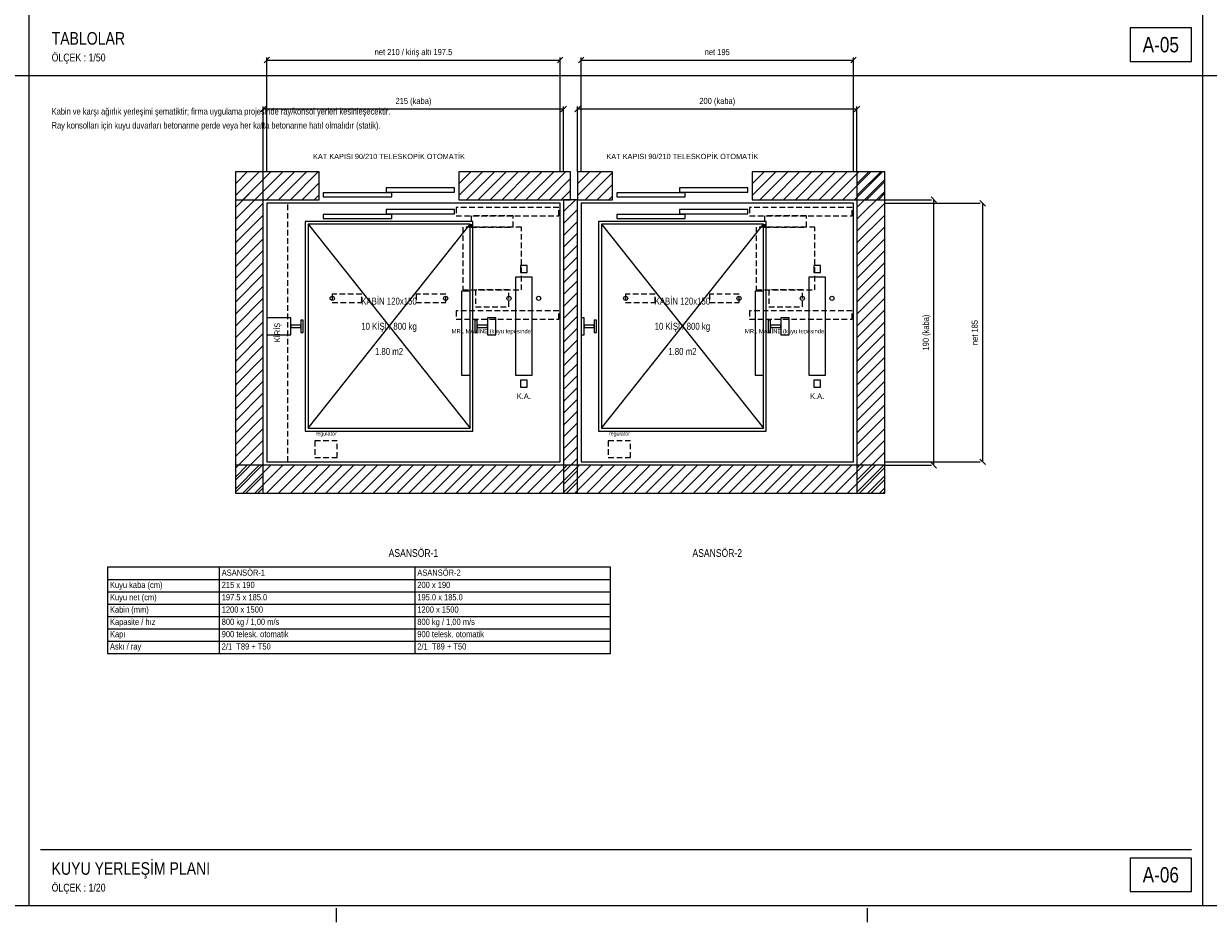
# Model space of a CAD drawing. Header units: centimetres. Extents: x 0 to 15445, y -30 to 2970.
# Tile 15 of 34: x 5240 to 7360, y -30 to 1578. Entities that reach past the tile are written whole.
import ezdxf
from ezdxf.enums import TextEntityAlignment as Align

# ---------------------------------------------------------------- set-up
doc = ezdxf.new("R2010")
doc.units = ezdxf.units.CM
doc.linetypes.add('CENTER', pattern=[40, 25, -5, 5, -5])
doc.linetypes.add('DASHED', pattern=[15, 10, -5])
for name, color, linetype in [('ASN-ANTET', 4, 'CONTINUOUS'), ('ASN-BASLIK', 5, 'CONTINUOUS'), ('ASN-CERCEVE', 7, 'CONTINUOUS'), ('ASN-DUVAR', 7, 'CONTINUOUS'), ('ASN-EKSEN', 8, 'CENTER'), ('ASN-HALAT', 6, 'CONTINUOUS'), ('ASN-KA', 30, 'CONTINUOUS'), ('ASN-KABIN', 5, 'CONTINUOUS'), ('ASN-KAPI', 3, 'CONTINUOUS'), ('ASN-KIRIS', 1, 'DASHED'), ('ASN-MOTOR', 6, 'CONTINUOUS'), ('ASN-MOTOR-GIZLI', 6, 'DASHED'), ('ASN-OLCU', 3, 'CONTINUOUS'), ('ASN-RAY', 1, 'CONTINUOUS'), ('ASN-SIVA', 8, 'CONTINUOUS'), ('ASN-TABLO', 4, 'CONTINUOUS'), ('ASN-TARAMA', 8, 'CONTINUOUS'), ('ASN-UYARI', 1, 'CONTINUOUS')]:
    doc.layers.add(name, color=color, linetype=linetype)
doc.styles.get("Standard").update_dxf_attribs({"font": 'arial.ttf', "width": 0.8})

msp = doc.modelspace()

# ---------------------------------------------------------------- linework, layer by layer
at = {"layer": 'ASN-ANTET'}
msp.add_line((5270, 100), (7330, 100), dxfattribs=at)
for points in [[(7220, 1510), (7330, 1510), (7330, 1570), (7220, 1570)], [(7220, 25), (7330, 25), (7330, 85), (7220, 85)]]:
    msp.add_lwpolyline(points, close=True, dxfattribs=at)
at = {"layer": 'ASN-CERCEVE'}
for p, q in [((5250, 0), (5250, 2970)), ((7350, 0), (7350, 2970)), ((3150, 1485), (5250, 1485)), ((5250, 1485), (7350, 1485)), ((7350, 1485), (10320, 1485))]:
    msp.add_line(p, q, dxfattribs=at)
for points in [[(0, 0), (15445, 0), (15445, 2970), (0, 2970)], [(100, 0), (15420, 0), (15420, 2970), (100, 2970)]]:
    msp.add_lwpolyline(points, close=True, dxfattribs=at)
at = {"layer": 'ASN-DUVAR'}
for points in [[(5618.8, 737.5), (5668.8, 737.5), (5668.8, 1312.5), (5618.8, 1312.5)], [(5618.8, 1262.5), (5768.8, 1262.5), (5768.8, 1312.5), (5618.8, 1312.5)], [(6018.8, 1262.5), (6218.8, 1262.5), (6218.8, 1312.5), (6018.8, 1312.5)], [(6231.2, 1262.5), (6293.8, 1262.5), (6293.8, 1312.5), (6231.2, 1312.5)], [(6543.8, 1262.5), (6781.2, 1262.5), (6781.2, 1312.5), (6543.8, 1312.5)], [(6731.2, 737.5), (6781.2, 737.5), (6781.2, 1312.5), (6731.2, 1312.5)], [(6206.2, 737.5), (6231.2, 737.5), (6231.2, 1262.5), (6206.2, 1262.5)], [(5618.8, 737.5), (6781.2, 737.5), (6781.2, 787.5), (5618.8, 787.5)]]:
    msp.add_lwpolyline(points, close=True, dxfattribs=at)
at = {"layer": 'ASN-EKSEN'}
for p, q in [((5800, -30), (5800, -5)), ((6750, -30), (6750, -5))]:
    msp.add_line(p, q, dxfattribs=at)
at = {"layer": 'ASN-HALAT'}
for centre in [(5792.2, 1086.2), (5995.2, 1086.2), (6108.5, 1086.2), (6161.5, 1086.2), (6317.2, 1086.2), (6520.2, 1086.2), (6633.5, 1086.2), (6686.5, 1086.2)]:
    msp.add_circle(centre, 3.75, dxfattribs=at)
at = {"layer": 'ASN-KA'}
for points in [[(6120, 948.8), (6150, 948.8), (6150, 1123.8), (6120, 1123.8)], [(6645, 948.8), (6675, 948.8), (6675, 1123.8), (6645, 1123.8)]]:
    msp.add_lwpolyline(points, close=True, dxfattribs=at)
at = {"layer": 'ASN-KABIN'}
for p, q in [((5748.8, 853.8), (6038.8, 1218.8)), ((5748.8, 1218.8), (6038.8, 853.8)), ((6273.8, 853.8), (6563.8, 1218.8)), ((6273.8, 1218.8), (6563.8, 853.8))]:
    msp.add_line(p, q, dxfattribs=at)
for points in [[(5743.8, 848.8), (6043.8, 848.8), (6043.8, 1223.8), (5743.8, 1223.8)], [(5748.8, 853.8), (6038.8, 853.8), (6038.8, 1218.8), (5748.8, 1218.8)], [(6268.8, 848.8), (6568.8, 848.8), (6568.8, 1223.8), (6268.8, 1223.8)], [(6273.8, 853.8), (6563.8, 853.8), (6563.8, 1218.8), (6273.8, 1218.8)], [(6023.8, 948.8), (6038.8, 948.8), (6038.8, 1098.8), (6023.8, 1098.8)], [(6548.8, 948.8), (6563.8, 948.8), (6563.8, 1098.8), (6548.8, 1098.8)]]:
    msp.add_lwpolyline(points, close=True, dxfattribs=at)
at = {"layer": 'ASN-KAPI'}
for points in [[(5776.2, 1267.5), (5898.8, 1267.5), (5898.8, 1275), (5776.2, 1275)], [(5888.8, 1276.2), (6011.2, 1276.2), (6011.2, 1283.8), (5888.8, 1283.8)], [(6301.2, 1267.5), (6423.8, 1267.5), (6423.8, 1275), (6301.2, 1275)], [(6413.8, 1276.2), (6536.2, 1276.2), (6536.2, 1283.8), (6413.8, 1283.8)], [(5776.2, 1228.8), (5898.8, 1228.8), (5898.8, 1236.2), (5776.2, 1236.2)], [(5888.8, 1237.5), (6011.2, 1237.5), (6011.2, 1245), (5888.8, 1245)], [(6301.2, 1228.8), (6423.8, 1228.8), (6423.8, 1236.2), (6301.2, 1236.2)], [(6413.8, 1237.5), (6536.2, 1237.5), (6536.2, 1245), (6413.8, 1245)]]:
    msp.add_lwpolyline(points, close=True, dxfattribs=at)
at = {"layer": 'ASN-KIRIS'}
msp.add_lwpolyline([(5675, 793.8), (5712.5, 793.8), (5712.5, 1256.2), (5675, 1256.2)], close=True, dxfattribs=at)
at = {"layer": 'ASN-MOTOR-GIZLI'}
for points in [[(6013.8, 1233.8), (6197.5, 1233.8), (6197.5, 1248.8), (6013.8, 1248.8)], [(6041, 1213.8), (6116, 1213.8), (6116, 1233.8), (6041, 1233.8)], [(6538.8, 1233.8), (6722.5, 1233.8), (6722.5, 1248.8), (6538.8, 1248.8)], [(6566, 1213.8), (6641, 1213.8), (6641, 1233.8), (6566, 1233.8)], [(6026, 1101.2), (6131, 1101.2), (6131, 1213.8), (6026, 1213.8)], [(6551, 1101.2), (6656, 1101.2), (6656, 1213.8), (6551, 1213.8)], [(5792.2, 1078.8), (5845.2, 1078.8), (5845.2, 1093.8), (5792.2, 1093.8)], [(5942.2, 1078.8), (5995.2, 1078.8), (5995.2, 1093.8), (5942.2, 1093.8)], [(6048.5, 1071.2), (6108.5, 1071.2), (6108.5, 1101.2), (6048.5, 1101.2)], [(6317.2, 1078.8), (6370.2, 1078.8), (6370.2, 1093.8), (6317.2, 1093.8)], [(6467.2, 1078.8), (6520.2, 1078.8), (6520.2, 1093.8), (6467.2, 1093.8)], [(6573.5, 1071.2), (6633.5, 1071.2), (6633.5, 1101.2), (6573.5, 1101.2)], [(6013.8, 1048.8), (6197.5, 1048.8), (6197.5, 1063.8), (6013.8, 1063.8)], [(6538.8, 1048.8), (6722.5, 1048.8), (6722.5, 1063.8), (6538.8, 1063.8)], [(5761.2, 801.2), (5801.2, 801.2), (5801.2, 831.2), (5761.2, 831.2)], [(6286.2, 801.2), (6326.2, 801.2), (6326.2, 831.2), (6286.2, 831.2)]]:
    msp.add_lwpolyline(points, close=True, dxfattribs=at)
at = {"layer": 'ASN-OLCU'}
for p, q in [((5670.1, 1507.5), (5679.9, 1517.5)), ((5675, 1312.5), (5675, 1516.9)), ((5675, 1512.5), (6200, 1512.5)), ((6195.1, 1507.5), (6204.9, 1517.5)), ((6200, 1312.5), (6200, 1516.9)), ((6232.6, 1507.5), (6242.4, 1517.5)), ((6237.5, 1312.5), (6237.5, 1516.9)), ((6237.5, 1512.5), (6725, 1512.5)), ((6720.1, 1507.5), (6729.9, 1517.5)), ((6725, 1312.5), (6725, 1516.9)), ((5663.8, 1420), (5673.7, 1430)), ((5668.8, 1312.5), (5668.8, 1429.4)), ((5668.8, 1425), (6206.2, 1425)), ((6201.3, 1420), (6211.2, 1430)), ((6206.2, 1312.5), (6206.2, 1429.4)), ((6226.3, 1420), (6236.2, 1430)), ((6231.2, 1312.5), (6231.2, 1429.4)), ((6231.2, 1425), (6731.2, 1425)), ((6726.3, 1420), (6736.2, 1430)), ((6731.2, 1312.5), (6731.2, 1429.4)), ((6781.2, 1262.5), (6864.4, 1262.5)), ((6781.2, 1256.2), (6951.9, 1256.2)), ((6873.7, 1257.5), (6863.8, 1267.5)), ((6868.8, 787.5), (6868.8, 1262.5)), ((6961.2, 1251.3), (6951.3, 1261.2)), ((6956.2, 793.8), (6956.2, 1256.2)), ((6781.2, 793.8), (6951.9, 793.8)), ((6781.2, 787.5), (6864.4, 787.5)), ((6873.7, 782.5), (6863.8, 792.5)), ((6961.2, 788.8), (6951.3, 798.7))]:
    msp.add_line(p, q, dxfattribs=at)
at = {"layer": 'ASN-RAY'}
for points in [[(6128.8, 1132.5), (6141.2, 1132.5), (6141.2, 1145), (6128.8, 1145)], [(6653.8, 1132.5), (6666.2, 1132.5), (6666.2, 1145), (6653.8, 1145)], [(5675, 1021.2), (5717.8, 1021.2), (5717.8, 1051.2), (5675, 1051.2)], [(5736, 1025.1), (5740, 1025.1), (5740, 1047.4), (5736, 1047.4)], [(6047.5, 1025.1), (6051.5, 1025.1), (6051.5, 1047.4), (6047.5, 1047.4)], [(6069.8, 1021.2), (6084.8, 1021.2), (6084.8, 1051.2), (6069.8, 1051.2)], [(6237.5, 1021.2), (6242.8, 1021.2), (6242.8, 1051.2), (6237.5, 1051.2)], [(6261, 1025.1), (6265, 1025.1), (6265, 1047.4), (6261, 1047.4)], [(6572.5, 1025.1), (6576.5, 1025.1), (6576.5, 1047.4), (6572.5, 1047.4)], [(6594.8, 1021.2), (6609.8, 1021.2), (6609.8, 1051.2), (6594.8, 1051.2)], [(5717.8, 1034.2), (5736, 1034.2), (5736, 1038.2), (5717.8, 1038.2)], [(6051.5, 1034.2), (6069.8, 1034.2), (6069.8, 1038.2), (6051.5, 1038.2)], [(6242.8, 1034.2), (6261, 1034.2), (6261, 1038.2), (6242.8, 1038.2)], [(6576.5, 1034.2), (6594.8, 1034.2), (6594.8, 1038.2), (6576.5, 1038.2)], [(6128.8, 927.5), (6141.2, 927.5), (6141.2, 940), (6128.8, 940)], [(6653.8, 927.5), (6666.2, 927.5), (6666.2, 940), (6653.8, 940)]]:
    msp.add_lwpolyline(points, close=True, dxfattribs=at)
at = {"layer": 'ASN-SIVA'}
for points in [[(5675, 793.8), (6200, 793.8), (6200, 1256.2), (5675, 1256.2)], [(6237.5, 793.8), (6725, 793.8), (6725, 1256.2), (6237.5, 1256.2)]]:
    msp.add_lwpolyline(points, close=True, dxfattribs=at)
at = {"layer": 'ASN-TABLO'}
for p, q in [((5590, 605), (5590, 451)), ((5940, 605), (5940, 451)), ((5390, 583), (6290, 583)), ((5390, 561), (6290, 561)), ((5390, 539), (6290, 539)), ((5390, 517), (6290, 517)), ((5390, 495), (6290, 495)), ((5390, 473), (6290, 473))]:
    msp.add_line(p, q, dxfattribs=at)
msp.add_lwpolyline([(5390, 451), (6290, 451), (6290, 605), (5390, 605)], close=True, dxfattribs=at)
at = {"layer": 'ASN-TARAMA'}
for p, q in [((5618.8, 1291.3), (5640, 1312.5)), ((5618.8, 1270.1), (5661.2, 1312.5)), ((5618.8, 1291.3), (5640, 1312.5)), ((5618.8, 1270.1), (5661.2, 1312.5)), ((5618.8, 1248.9), (5668.8, 1298.9)), ((5632.4, 1262.5), (5682.4, 1312.5)), ((5653.6, 1262.5), (5703.6, 1312.5)), ((5674.8, 1262.5), (5724.8, 1312.5)), ((5696, 1262.5), (5746, 1312.5)), ((5717.2, 1262.5), (5767.2, 1312.5)), ((6018.8, 1291.3), (6040, 1312.5)), ((6018.8, 1270.1), (6061.2, 1312.5)), ((6032.4, 1262.5), (6082.4, 1312.5)), ((6053.6, 1262.5), (6103.6, 1312.5)), ((6074.8, 1262.5), (6124.8, 1312.5)), ((6096, 1262.5), (6146, 1312.5)), ((6117.2, 1262.5), (6167.2, 1312.5)), ((6138.5, 1262.5), (6188.5, 1312.5)), ((6159.7, 1262.5), (6209.7, 1312.5)), ((6180.9, 1262.5), (6218.8, 1300.4)), ((6231.2, 1291.3), (6252.5, 1312.5)), ((6231.2, 1270.1), (6273.7, 1312.5)), ((6244.9, 1262.5), (6293.8, 1311.4)), ((6543.8, 1291.3), (6565, 1312.5)), ((6543.8, 1270.1), (6586.2, 1312.5)), ((6557.4, 1262.5), (6607.4, 1312.5)), ((6578.6, 1262.5), (6628.6, 1312.5)), ((6599.8, 1262.5), (6649.8, 1312.5)), ((6621, 1262.5), (6671, 1312.5)), ((6642.2, 1262.5), (6692.2, 1312.5)), ((6663.5, 1262.5), (6713.5, 1312.5)), ((6684.7, 1262.5), (6734.7, 1312.5)), ((6705.9, 1262.5), (6755.9, 1312.5)), ((6727.1, 1262.5), (6777.1, 1312.5)), ((6731.2, 1291.3), (6752.5, 1312.5)), ((6731.2, 1270.1), (6773.7, 1312.5)), ((6731.2, 1248.9), (6781.2, 1298.9)), ((6748.3, 1262.5), (6781.2, 1295.4)), ((5618.8, 1227.6), (5668.8, 1277.6)), ((5738.5, 1262.5), (5768.8, 1292.8)), ((6202.1, 1262.5), (6218.8, 1279.2)), ((6266.1, 1262.5), (6293.8, 1290.1)), ((6731.2, 1227.6), (6781.2, 1277.6)), ((6769.5, 1262.5), (6781.2, 1274.2)), ((5618.8, 1206.4), (5668.8, 1256.4)), ((5759.7, 1262.5), (5768.8, 1271.6)), ((6206.2, 1241.3), (6227.5, 1262.5)), ((6287.3, 1262.5), (6293.8, 1268.9)), ((6731.2, 1206.4), (6781.2, 1256.4)), ((5618.8, 1185.2), (5668.8, 1235.2)), ((6206.2, 1220.1), (6231.2, 1245.1)), ((6731.2, 1185.2), (6781.2, 1235.2)), ((5618.8, 1164), (5668.8, 1214)), ((6206.2, 1198.9), (6231.2, 1223.9)), ((6731.2, 1164), (6781.2, 1214)), ((5618.8, 1142.8), (5668.8, 1192.8)), ((6206.2, 1177.6), (6231.2, 1202.6)), ((6731.2, 1142.8), (6781.2, 1192.8)), ((5618.8, 1121.6), (5668.8, 1171.6)), ((6206.2, 1156.4), (6231.2, 1181.4)), ((6731.2, 1121.6), (6781.2, 1171.6)), ((5618.8, 1100.4), (5668.8, 1150.4)), ((6206.2, 1135.2), (6231.2, 1160.2)), ((6731.2, 1100.4), (6781.2, 1150.4)), ((5618.8, 1079.2), (5668.8, 1129.2)), ((6206.2, 1114), (6231.2, 1139)), ((6731.2, 1079.2), (6781.2, 1129.2)), ((5618.8, 1057.9), (5668.8, 1107.9)), ((6206.2, 1092.8), (6231.2, 1117.8)), ((6731.2, 1057.9), (6781.2, 1107.9)), ((5618.8, 1036.7), (5668.8, 1086.7)), ((6206.2, 1071.6), (6231.2, 1096.6)), ((6731.2, 1036.7), (6781.2, 1086.7)), ((5618.8, 1015.5), (5668.8, 1065.5)), ((6206.2, 1050.4), (6231.2, 1075.4)), ((6731.2, 1015.5), (6781.2, 1065.5)), ((5618.8, 994.3), (5668.8, 1044.3)), ((6206.2, 1029.2), (6231.2, 1054.2)), ((6731.2, 994.3), (6781.2, 1044.3)), ((5618.8, 973.1), (5668.8, 1023.1)), ((6206.2, 1007.9), (6231.2, 1032.9)), ((6731.2, 973.1), (6781.2, 1023.1)), ((5618.8, 951.9), (5668.8, 1001.9)), ((6206.2, 986.7), (6231.2, 1011.7)), ((6731.2, 951.9), (6781.2, 1001.9)), ((5618.8, 930.7), (5668.8, 980.7)), ((6206.2, 965.5), (6231.2, 990.5)), ((6731.2, 930.7), (6781.2, 980.7)), ((5618.8, 909.5), (5668.8, 959.5)), ((6206.2, 944.3), (6231.2, 969.3)), ((6731.2, 909.5), (6781.2, 959.5)), ((5618.8, 888.2), (5668.8, 938.2)), ((6206.2, 923.1), (6231.2, 948.1)), ((6731.2, 888.2), (6781.2, 938.2)), ((5618.8, 867), (5668.8, 917)), ((6206.2, 901.9), (6231.2, 926.9)), ((6731.2, 867), (6781.2, 917)), ((5618.8, 845.8), (5668.8, 895.8)), ((6206.2, 880.7), (6231.2, 905.7)), ((6731.2, 845.8), (6781.2, 895.8)), ((5618.8, 824.6), (5668.8, 874.6)), ((6206.2, 859.5), (6231.2, 884.5)), ((6731.2, 824.6), (6781.2, 874.6)), ((5618.8, 803.4), (5668.8, 853.4)), ((6206.2, 838.2), (6231.2, 863.2)), ((6731.2, 803.4), (6781.2, 853.4)), ((5618.8, 782.2), (5668.8, 832.2)), ((6206.2, 817), (6231.2, 842)), ((6731.2, 782.2), (6781.2, 832.2)), ((5618.8, 761), (5668.8, 811)), ((6206.2, 795.8), (6231.2, 820.8)), ((6731.2, 761), (6781.2, 811)), ((5618.8, 739.7), (5668.8, 789.7)), ((5618.8, 766.3), (5640, 787.5)), ((5618.8, 745.1), (5661.2, 787.5)), ((5632.4, 737.5), (5682.4, 787.5)), ((5653.6, 737.5), (5703.6, 787.5)), ((5674.8, 737.5), (5724.8, 787.5)), ((5696, 737.5), (5746, 787.5)), ((5717.2, 737.5), (5767.2, 787.5)), ((5738.5, 737.5), (5788.5, 787.5)), ((5759.7, 737.5), (5809.7, 787.5)), ((5780.9, 737.5), (5830.9, 787.5)), ((5802.1, 737.5), (5852.1, 787.5)), ((5823.3, 737.5), (5873.3, 787.5)), ((5844.5, 737.5), (5894.5, 787.5)), ((5865.7, 737.5), (5915.7, 787.5)), ((5886.9, 737.5), (5936.9, 787.5)), ((5908.2, 737.5), (5958.2, 787.5)), ((5929.4, 737.5), (5979.4, 787.5)), ((5950.6, 737.5), (6000.6, 787.5)), ((5971.8, 737.5), (6021.8, 787.5)), ((5993, 737.5), (6043, 787.5)), ((6014.2, 737.5), (6064.2, 787.5)), ((6035.4, 737.5), (6085.4, 787.5)), ((6056.6, 737.5), (6106.6, 787.5)), ((6077.9, 737.5), (6127.9, 787.5)), ((6099.1, 737.5), (6149.1, 787.5)), ((6120.3, 737.5), (6170.3, 787.5)), ((6141.5, 737.5), (6191.5, 787.5)), ((6162.7, 737.5), (6212.7, 787.5)), ((6183.9, 737.5), (6233.9, 787.5)), ((6205.1, 737.5), (6255.1, 787.5)), ((6206.2, 774.6), (6231.2, 799.6)), ((6226.4, 737.5), (6276.4, 787.5)), ((6247.6, 737.5), (6297.6, 787.5)), ((6268.8, 737.5), (6318.8, 787.5)), ((6290, 737.5), (6340, 787.5)), ((6311.2, 737.5), (6361.2, 787.5)), ((6332.4, 737.5), (6382.4, 787.5)), ((6353.6, 737.5), (6403.6, 787.5)), ((6374.8, 737.5), (6424.8, 787.5)), ((6396.1, 737.5), (6446.1, 787.5)), ((6417.3, 737.5), (6467.3, 787.5)), ((6438.5, 737.5), (6488.5, 787.5)), ((6459.7, 737.5), (6509.7, 787.5)), ((6480.9, 737.5), (6530.9, 787.5)), ((6502.1, 737.5), (6552.1, 787.5)), ((6523.3, 737.5), (6573.3, 787.5)), ((6544.5, 737.5), (6594.5, 787.5)), ((6565.8, 737.5), (6615.8, 787.5)), ((6587, 737.5), (6637, 787.5)), ((6608.2, 737.5), (6658.2, 787.5)), ((6629.4, 737.5), (6679.4, 787.5)), ((6650.6, 737.5), (6700.6, 787.5)), ((6671.8, 737.5), (6721.8, 787.5)), ((6693, 737.5), (6743, 787.5)), ((6714.3, 737.5), (6764.3, 787.5)), ((6731.2, 739.7), (6781.2, 789.7)), ((5637.7, 737.5), (5668.8, 768.5)), ((6206.2, 753.4), (6231.2, 778.4)), ((6735.5, 737.5), (6781.2, 783.3)), ((6750.2, 737.5), (6781.2, 768.5)), ((5658.9, 737.5), (5668.8, 747.3)), ((6211.6, 737.5), (6231.2, 757.2)), ((6756.7, 737.5), (6781.2, 762.1)), ((6771.4, 737.5), (6781.2, 747.3)), ((6777.9, 737.5), (6781.2, 740.9))]:
    msp.add_line(p, q, dxfattribs=at)

# ---------------------------------------------------------------- texts
at = {"layer": 'ASN-ANTET', "width": 0.8}
for s, p in [('A-05', (7275, 1540)), ('A-06', (7275, 55))]:
    msp.add_text(s, height=27.5, dxfattribs=at).set_placement(p, align=Align.MIDDLE_CENTER)
for s, p in [('ÖLÇEK : 1/50', (5290, 1510)), ('ÖLÇEK : 1/20', (5290, 25))]:
    msp.add_text(s, height=14, dxfattribs=at).set_placement(p)
at = {"layer": 'ASN-BASLIK', "width": 0.8}
for s, height, p in [('TABLOLAR', 22.5, (5290, 1540)), ('ASANSÖR-1', 11, (5594.4, 590)), ('ASANSÖR-2', 11, (5944.4, 590)), ('KUYU YERLEŞİM PLANI', 22.5, (5290, 55))]:
    msp.add_text(s, height=height, dxfattribs=at).set_placement(p)
for s, p in [('ASANSÖR-1', (5937.5, 637.5)), ('ASANSÖR-2', (6481.2, 637.5))]:
    msp.add_text(s, height=13.75, dxfattribs=at).set_placement(p, align=Align.TOP_CENTER)
at = {"layer": 'ASN-KA', "width": 0.8}
for p in [(6135, 916.2), (6660, 916.2)]:
    msp.add_text('K.A.', height=10, dxfattribs=at).set_placement(p, align=Align.TOP_CENTER)
at = {"layer": 'ASN-KABIN', "width": 0.8}
for s, p in [('KABİN 120x150', (5893.8, 1081.2)), ('KABİN 120x150', (6418.8, 1081.2)), ('10 KİŞİ / 800 kg', (5893.8, 1036.2)), ('10 KİŞİ / 800 kg', (6418.8, 1036.2)), ('1.80 m2', (5893.8, 991.2)), ('1.80 m2', (6418.8, 991.2))]:
    msp.add_text(s, height=12.5, dxfattribs=at).set_placement(p, align=Align.MIDDLE_CENTER)
at = {"layer": 'ASN-KAPI', "width": 0.8}
for p in [(5893.8, 1332.5), (6418.8, 1332.5)]:
    msp.add_text('KAT KAPISI 90/210 TELESKOPİK OTOMATİK', height=9.375, dxfattribs=at).set_placement(p, align=Align.BOTTOM_CENTER)
at = {"layer": 'ASN-KIRIS', "width": 0.8}
msp.add_text('KİRİŞ', height=10, rotation=90, dxfattribs=at).set_placement((5693.8, 1025), align=Align.MIDDLE_CENTER)
at = {"layer": 'ASN-MOTOR', "width": 0.8}
for p in [(6078.5, 1031.2), (6603.5, 1031.2)]:
    msp.add_text('MRL MAKİNE (kuyu tepesinde)', height=7.5, dxfattribs=at).set_placement(p, align=Align.TOP_CENTER)
for p in [(5781.2, 838.8), (6306.2, 838.8)]:
    msp.add_text('regülatör', height=6.88, dxfattribs=at).set_placement(p, align=Align.BOTTOM_CENTER)
at = {"layer": 'ASN-OLCU', "width": 0.8}
for s, p in [('net 210 / kiriş altı 197.5', (5937.5, 1518)), ('net 195', (6481.2, 1518)), ('215 (kaba)', (5937.5, 1430.5)), ('200 (kaba)', (6481.2, 1430.5))]:
    msp.add_text(s, height=11, dxfattribs=at).set_placement(p, align=Align.BOTTOM_CENTER)
for s, p in [('190 (kaba)', (6863.2, 1025)), ('net 185', (6950.8, 1025))]:
    msp.add_text(s, height=11, rotation=90, dxfattribs=at).set_placement(p, align=Align.BOTTOM_CENTER)
at = {"layer": 'ASN-TABLO', "width": 0.8}
for s, p in [('Kuyu kaba (cm)', (5394.4, 568)), ('215 x 190', (5594.4, 568)), ('200 x 190', (5944.4, 568)), ('Kuyu net (cm)', (5394.4, 546)), ('197.5 x 185.0', (5594.4, 546)), ('195.0 x 185.0', (5944.4, 546)), ('Kabin (mm)', (5394.4, 524)), ('1200 x 1500', (5594.4, 524)), ('1200 x 1500', (5944.4, 524)), ('Kapasite / hız', (5394.4, 502)), ('800 kg / 1,00 m/s', (5594.4, 502)), ('800 kg / 1,00 m/s', (5944.4, 502)), ('Kapı', (5394.4, 480)), ('900 telesk. otomatik', (5594.4, 480)), ('900 telesk. otomatik', (5944.4, 480)), ('Askı / ray', (5394.4, 458)), ('2/1  T89 + T50', (5594.4, 458)), ('2/1  T89 + T50', (5944.4, 458))]:
    msp.add_text(s, height=11, dxfattribs=at).set_placement(p)
at = {"layer": 'ASN-UYARI', "width": 0.8}
for s, p in [('Kabin ve karşı ağırlık yerleşimi şematiktir; firma uygulama projesinde ray/konsol yerleri kesinleşecektir.', (5290, 1415)), ('Ray konsolları için kuyu duvarları betonarme perde veya her katta betonarme hatıl olmalıdır (statik).', (5290, 1390))]:
    msp.add_text(s, height=11.5, dxfattribs=at).set_placement(p)

doc.saveas('drawing.dxf')
